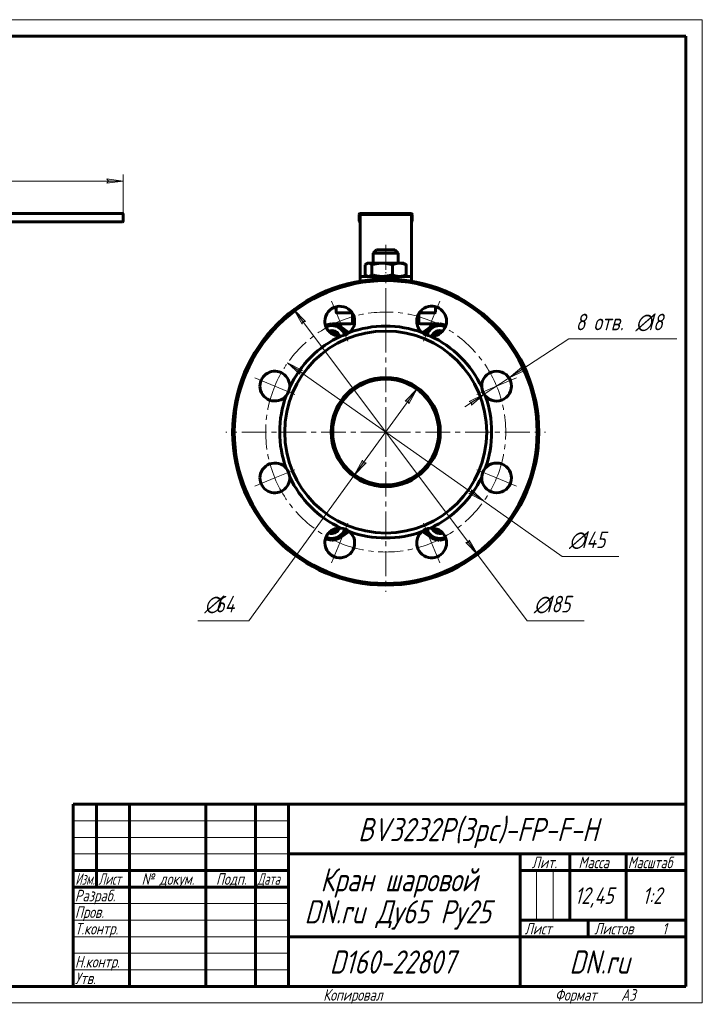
# Model space of a CAD drawing. Header units: millimetres. Extents: x 0 to 420, y 0 to 297.
# Tile 9 of 9: x 214 to 420, y 0 to 297. Entities that reach past the tile are written whole.
import ezdxf

# ---------------------------------------------------------------- set-up
doc = ezdxf.new("R2010")
doc.units = ezdxf.units.MM
for name, pattern in [('K5LT_AXLED', [12, 7.5, -1.5, 1.5, -1.5]), ('K5LT_BASIC', [0]), ('K5LT_THIN', [0])]:
    doc.linetypes.add(name, pattern=pattern)
doc.layers.add('Системный слой', color=7, linetype='Continuous')
doc.layers.add('Системный слой (1)', color=251, linetype='Continuous', true_color=0x6c6c6c)
doc.styles.add('KDIMTEXTSTYLE', font='GOST_AU.SHX', dxfattribs={"width": 0.96, "oblique": 15, "height": 5})
doc.styles.add('KTEXTSTYLE', font='GOST_AU.SHX', dxfattribs={"width": 0.96, "height": 5})
doc.dimstyles.new('KDIMSTYLE (0.50)', dxfattribs={"dimtxt": 5, "dimasz": 1, "dimexe": 2, "dimexo": 0, "dimgap": 1, "dimtad": 1, "dimlfac": 2, "dimtxsty": 'KDIMTEXTSTYLE', "dimsah": 1, "dimcen": 0, "dimdle": 1, "dimadec": 0, "dimazin": 0, "dimtfac": 0.667, "dimtmove": 0, "dimatfit": 3, "dimfxl": 1, "dimtvp": 1, "dimtolj": 1, "dimtzin": 0, "dimarcsym": 0})

# ---------------------------------------------------------------- blocks, each defined once
blk = doc.blocks.new('D0')
at = {"layer": 'Системный слой (1)'}
for points in [[(140.12, 247.58), (139.62, 248.24), (140.12, 248.9), (135.12, 248.24)], [(240.12, 247.58), (245.12, 248.24), (240.12, 248.9), (240.62, 248.24)]]:
    blk.add_hatch(color=7, dxfattribs=at).paths.add_polyline_path(points)
at = {"layer": 'Системный слой (1)', "color": 7, "linetype": 'K5LT_THIN', "lineweight": 18}
for p, q in [((135.12, 227.45), (135.12, 250.24)), ((245.12, 238.2), (245.12, 250.24)), ((135.12, 248.24), (140.12, 248.9)), ((140.12, 247.58), (135.12, 248.24)), ((140.12, 248.9), (139.62, 248.24)), ((139.62, 248.24), (140.12, 247.58)), ((240.62, 248.24), (240.12, 248.9)), ((240.12, 248.9), (245.12, 248.24)), ((245.12, 248.24), (240.12, 247.58)), ((240.12, 247.58), (240.62, 248.24))]:
    blk.add_line(p, q, dxfattribs=at)
blk.add_wipeout([(184.44, 249.24), (184.44, 256.62), (195.34, 256.62), (195.34, 249.24)]).dxf.layer = 'Системный слой (1)'
blk.add_line((245.12, 248.24), (135.12, 248.24), dxfattribs=at)
at = {"layer": 'Системный слой (1)', "color": 7, "insert": (184.44, 255.82), "char_height": 5, "attachment_point": 1, "style": 'KTEXTSTYLE'}
blk.add_mtext('\\H5.0;\\W1.000;\\Q15;\\Q15;\\W0.965;220', dxfattribs=at)
blk = doc.blocks.new('KDIMARROW_01')
at = {"layer": 'Системный слой'}
blk.add_hatch(color=0, dxfattribs=at).paths.add_polyline_path([(0, 0), (-5, 0.66), (-4.5, 0), (-5, -0.66)])
at = {"layer": 'Системный слой', "color": 0, "linetype": 'K5LT_THIN', "lineweight": 18}
for p, q in [((-4.5, 0), (-5, 0.66)), ((-5, 0.66), (0, 0)), ((0, 0), (-5, -0.66)), ((-5, -0.66), (-4.5, 0))]:
    blk.add_line(p, q, dxfattribs=at)
at = {"layer": 'Системный слой (1)', "color": 0, "linetype": 'K5LT_THIN', "lineweight": 18}
blk.add_line((135.12, 172.45), (134.62, 172.45), dxfattribs=at)
blk = doc.blocks.new('D5')
at = {"layer": 'Системный слой (1)'}
for points in [[(299.21, 191), (294.75, 193.35), (298.46, 189.93), (298.43, 190.75)], [(353.99, 151.55), (350.28, 154.97), (350.31, 154.14), (349.52, 153.89)]]:
    blk.add_hatch(color=7, dxfattribs=at).paths.add_polyline_path(points)
at = {"layer": 'Системный слой (1)', "color": 7, "linetype": 'K5LT_THIN', "lineweight": 18}
for p, q in [((294.75, 193.35), (299.21, 191)), ((298.46, 189.93), (294.75, 193.35)), ((294.75, 193.35), (353.99, 151.55)), ((299.21, 191), (298.43, 190.75)), ((298.43, 190.75), (298.46, 189.93)), ((350.31, 154.14), (350.28, 154.97)), ((350.28, 154.97), (353.99, 151.55)), ((349.52, 153.89), (350.31, 154.14)), ((353.99, 151.55), (349.52, 153.89)), ((353.99, 151.55), (377.72, 134.8))]:
    blk.add_line(p, q, dxfattribs=at)
blk.add_wipeout([(379.72, 135.8), (379.72, 143.18), (392.26, 143.18), (392.26, 135.8)]).dxf.layer = 'Системный слой (1)'
blk.add_line((377.72, 134.8), (394.78, 134.8), dxfattribs=at)
at = {"layer": 'Системный слой (1)', "color": 7, "char_height": 5, "attachment_point": 1, "style": 'KTEXTSTYLE'}
for s, insert in [('\\H5.0;\\W1.000;\\Q15;\\Q15;\\W0.965;∅', (379.72, 142.39)), ('\\H5.0;\\W1.000;\\Q15;\\Q15;\\W0.965;145', (383.02, 142.39))]:
    blk.add_mtext(s, dxfattribs=dict(at, insert=insert))
blk = doc.blocks.new('D6')
at = {"layer": 'Системный слой (1)'}
for points in [[(300.16, 205.86), (296.64, 209.46), (299.11, 205.07), (299.33, 205.86)], [(352.1, 135.43), (349.63, 139.83), (349.4, 139.04), (348.57, 139.04)]]:
    blk.add_hatch(color=7, dxfattribs=at).paths.add_polyline_path(points)
at = {"layer": 'Системный слой (1)', "color": 7, "linetype": 'K5LT_THIN', "lineweight": 18}
for p, q in [((296.64, 209.46), (300.16, 205.86)), ((299.11, 205.07), (296.64, 209.46)), ((296.64, 209.46), (352.1, 135.43)), ((299.33, 205.86), (299.11, 205.07)), ((300.16, 205.86), (299.33, 205.86)), ((349.4, 139.04), (349.63, 139.83)), ((349.63, 139.83), (352.1, 135.43)), ((352.1, 135.43), (348.57, 139.04)), ((348.57, 139.04), (349.4, 139.04)), ((352.1, 135.43), (367.12, 115.38))]:
    blk.add_line(p, q, dxfattribs=at)
blk.add_wipeout([(369.12, 116.38), (369.12, 123.76), (381.79, 123.76), (381.79, 116.38)]).dxf.layer = 'Системный слой (1)'
blk.add_line((367.12, 115.38), (384.32, 115.38), dxfattribs=at)
at = {"layer": 'Системный слой (1)', "color": 7, "char_height": 5, "attachment_point": 1, "style": 'KTEXTSTYLE'}
for s, insert in [('\\H5.0;\\W1.000;\\Q15;\\Q15;\\W0.965;∅', (369.12, 122.97)), ('\\H5.0;\\W1.000;\\Q15;\\Q15;\\W0.965;185', (372.43, 122.97))]:
    blk.add_mtext(s, dxfattribs=dict(at, insert=insert))
blk = doc.blocks.new('D7')
at = {"layer": 'Системный слой (1)'}
for points in [[(331.35, 180.97), (333.75, 185.41), (330.28, 181.75), (331.11, 181.76)], [(314.99, 159.49), (318.45, 163.15), (317.63, 163.13), (317.39, 163.92)]]:
    blk.add_hatch(color=7, dxfattribs=at).paths.add_polyline_path(points)
at = {"layer": 'Системный слой (1)', "color": 7, "linetype": 'K5LT_THIN', "lineweight": 18}
for p, q in [((333.75, 185.41), (314.99, 159.49)), ((330.28, 181.75), (333.75, 185.41)), ((333.75, 185.41), (331.35, 180.97)), ((331.11, 181.76), (330.28, 181.75)), ((331.35, 180.97), (331.11, 181.76)), ((314.99, 159.49), (317.39, 163.92)), ((317.39, 163.92), (317.63, 163.13)), ((318.45, 163.15), (314.99, 159.49)), ((317.63, 163.13), (318.45, 163.15)), ((314.99, 159.49), (283.07, 115.38))]:
    blk.add_line(p, q, dxfattribs=at)
blk.add_wipeout([(269.59, 116.38), (269.59, 123.76), (280.61, 123.76), (280.61, 116.38)]).dxf.layer = 'Системный слой (1)'
blk.add_line((283.07, 115.38), (267.59, 115.38), dxfattribs=at)
at = {"layer": 'Системный слой (1)', "color": 7, "char_height": 5, "attachment_point": 1, "style": 'KTEXTSTYLE'}
for s, insert in [('\\H5.0;\\W1.000;\\Q15;\\Q15;\\W0.965;∅', (269.59, 122.97)), ('\\H5.0;\\W1.000;\\Q15;\\Q15;\\W0.965;64', (272.9, 122.97))]:
    blk.add_mtext(s, dxfattribs=dict(at, insert=insert))
blk = doc.blocks.new('D8')
at = {"layer": 'Системный слой (1)'}
for points in [[(361.63, 188.78), (366.17, 190.96), (365.39, 191.24), (365.45, 192.07)], [(350.26, 180.58), (354.09, 183.86), (349.54, 181.68), (350.32, 181.4)]]:
    blk.add_hatch(color=7, dxfattribs=at).paths.add_polyline_path(points)
at = {"layer": 'Системный слой (1)', "color": 7, "linetype": 'K5LT_THIN', "lineweight": 18}
for p, q in [((361.63, 188.78), (379.72, 200.59)), ((361.63, 188.78), (367.49, 192.61)), ((365.45, 192.07), (361.63, 188.78)), ((361.63, 188.78), (366.17, 190.96)), ((365.39, 191.24), (365.45, 192.07)), ((366.17, 190.96), (365.39, 191.24)), ((354.09, 183.86), (361.63, 188.78)), ((354.09, 183.86), (348.23, 180.03)), ((354.09, 183.86), (349.54, 181.68)), ((349.54, 181.68), (350.32, 181.4)), ((350.26, 180.58), (354.09, 183.86)), ((350.32, 181.4), (350.26, 180.58))]:
    blk.add_line(p, q, dxfattribs=at)
blk.add_wipeout([(381.72, 201.59), (381.72, 208.98), (409.12, 208.98), (409.12, 201.59)]).dxf.layer = 'Системный слой (1)'
blk.add_line((379.72, 200.59), (412.26, 200.59), dxfattribs=at)
at = {"layer": 'Системный слой (1)', "color": 7, "char_height": 5, "attachment_point": 1, "style": 'KTEXTSTYLE'}
for s, insert in [('\\H5.0;\\W1.000;\\Q15;\\Q15;\\W0.965;8 отв. ', (381.72, 208.18)), ('\\H5.0;\\W1.000;\\Q15;\\Q15;\\W0.965;∅', (399.84, 208.18)), ('\\H5.0;\\W1.000;\\Q15;\\Q15;\\W0.965;18', (403.15, 208.18))]:
    blk.add_mtext(s, dxfattribs=dict(at, insert=insert))
blk = doc.blocks.new('U31')
at = {"layer": 'Системный слой (1)', "color": 150, "linetype": 'K5LT_BASIC', "lineweight": 60, "true_color": 0x0080ff}
for start, end in [(196.5575, 207.266), (212.734, 267.266), (272.734, 295.4771)]:
    blk.add_arc((340.62, 144.3), 4.5, start, end, dxfattribs=at)
blk = doc.blocks.new('U32')
at = {"layer": 'Системный слой (1)', "color": 150, "linetype": 'K5LT_BASIC', "lineweight": 60, "true_color": 0x0080ff}
for start, end in [(92.734, 115.4771), (32.734, 87.266), (16.5575, 27.266)]:
    blk.add_arc((308.12, 200.59), 4.5, start, end, dxfattribs=at)
blk = doc.blocks.new('U33')
at = {"layer": 'Системный слой (1)', "color": 150, "linetype": 'K5LT_BASIC', "lineweight": 60, "true_color": 0x0080ff}
for start, end in [(332.734, 343.4425), (244.5229, 267.266), (272.734, 327.266)]:
    blk.add_arc((308.12, 144.3), 4.5, start, end, dxfattribs=at)
blk = doc.blocks.new('U34')
at = {"layer": 'Системный слой (1)', "color": 150, "linetype": 'K5LT_BASIC', "lineweight": 60, "true_color": 0x0080ff}
for start, end in [(152.734, 163.4425), (92.734, 147.266), (64.5229, 87.266)]:
    blk.add_arc((340.62, 200.59), 4.5, start, end, dxfattribs=at)
blk = doc.blocks.new('U35')
at = {"layer": 'Системный слой (1)', "color": 150, "linetype": 'K5LT_BASIC', "lineweight": 60, "true_color": 0x0080ff}
for p, q in [((318.14, 219.94), (318.29, 219.81)), ((318.29, 219.81), (318.43, 219.71)), ((318.43, 219.71), (318.57, 219.62)), ((318.57, 219.62), (318.77, 219.53)), ((318.77, 219.53), (318.96, 219.47)), ((318.96, 219.47), (319.15, 219.45))]:
    blk.add_line(p, q, dxfattribs=at)
blk = doc.blocks.new('U36')
at = {"layer": 'Системный слой (1)', "color": 150, "linetype": 'K5LT_BASIC', "lineweight": 60, "true_color": 0x0080ff}
for p, q in [((318.29, 223.08), (318.14, 222.96)), ((318.43, 223.19), (318.29, 223.08)), ((318.57, 223.28), (318.43, 223.19)), ((318.77, 223.37), (318.57, 223.28)), ((318.96, 223.43), (318.77, 223.37)), ((319.15, 223.45), (318.96, 223.43))]:
    blk.add_line(p, q, dxfattribs=at)
blk = doc.blocks.new('U37')
at = {"layer": 'Системный слой (1)', "color": 30, "linetype": 'K5LT_AXLED', "lineweight": 18, "true_color": 0xff8000}
for q in [(324.37, 220.7), (276.12, 172.45), (372.62, 172.45), (324.37, 124.2)]:
    blk.add_line((324.37, 172.45), q, dxfattribs=at)
blk = doc.blocks.new('U38')
at = {"layer": 'Системный слой (1)', "color": 30, "linetype": 'K5LT_AXLED', "lineweight": 18, "true_color": 0xff8000}
for p, q in [((310.5, 205.94), (308.01, 211.94)), ((338.24, 205.94), (340.73, 211.94)), ((312.98, 199.93), (310.5, 205.94)), ((335.75, 199.93), (338.24, 205.94)), ((290.88, 186.32), (284.87, 188.81)), ((357.86, 186.32), (363.86, 188.81)), ((296.88, 183.83), (290.88, 186.32)), ((351.85, 183.83), (357.86, 186.32)), ((296.88, 161.06), (290.88, 158.58)), ((351.85, 161.06), (357.86, 158.58)), ((290.88, 158.58), (284.87, 156.09)), ((357.86, 158.58), (363.86, 156.09)), ((312.98, 144.96), (310.5, 138.96)), ((335.75, 144.96), (338.24, 138.96)), ((310.5, 138.96), (308.01, 132.95)), ((338.24, 138.96), (340.73, 132.95))]:
    blk.add_line(p, q, dxfattribs=at)
for start, end in [(67.5, 112.5), (112.5, 157.5), (22.5, 67.5), (157.5, 202.5), (337.5, 22.5), (202.5, 247.5), (292.5, 337.5), (247.5, 292.5)]:
    blk.add_arc((324.37, 172.45), 36.25, start, end, dxfattribs=at)
blk = doc.blocks.new('U39')
at = {"color": 7, "linetype": 'K5LT_THIN', "lineweight": 18}
for p, q in [((0, 297), (420, 297)), ((420, 297), (420, 0)), ((230, 55), (295, 55)), ((230, 50), (295, 50)), ((230, 45), (295, 45)), ((369.96, 25), (369.96, 40)), ((374.98, 25), (374.98, 40)), ((230, 30), (295, 30)), ((230, 25), (295, 25)), ((230, 20), (295, 20)), ((230, 15), (295, 15)), ((230, 10), (295, 10)), ((420, 0), (0, 0))]:
    blk.add_line(p, q, dxfattribs=at)
at = {"color": 150, "linetype": 'K5LT_BASIC', "lineweight": 60, "true_color": 0x0080ff}
for p, q in [((20, 292), (415, 292)), ((415, 292), (415, 5)), ((230, 60), (415, 60)), ((230, 5), (230, 60)), ((237, 35), (237, 60)), ((247, 5), (247, 60)), ((270, 5), (270, 60)), ((285, 5), (285, 60)), ((295, 5), (295, 60)), ((295, 45), (415, 45)), ((365, 5), (365, 45)), ((380, 25), (380, 45)), ((397, 25), (397, 45)), ((230, 40), (295, 40)), ((365, 40), (380, 40)), ((380, 40), (415, 40)), ((230, 35), (295, 35)), ((365, 25), (415, 25)), ((385.57, 20), (385.57, 25)), ((295, 20), (365, 20)), ((365, 20), (415, 20)), ((415, 5), (20, 5))]:
    blk.add_line(p, q, dxfattribs=at)
at = {"color": 7, "attachment_point": 1, "style": 'KTEXTSTYLE'}
for s, insert, char_height in [('\\H5.0;\\W1.000;\\Q15;\\Q15;\\W0.965;\\H7.00;BV3232P(3pc)-FP-F-H', (316.04, 55.86), 7), ('\\H5.0;\\W1.000;\\Q15;\\Q15;\\W0.965;\\H3.50;Лит.', (368.47, 44.18), 3.5), ('\\H5.0;\\W1.000;\\Q15;\\Q15;\\W0.965;\\H3.50;Масса', (382.58, 44.18), 3.5), ('\\H5.0;\\W1.000;\\Q15;\\Q15;\\W0.930;\\H3.50;Масштаб', (397.52, 44.18), 3.5), ('\\H5.0;\\W1.000;\\Q15;\\Q15;\\W0.784;\\H3.50;Изм.', (230.62, 39.18), 3.5), ('\\H5.0;\\W1.000;\\Q15;\\Q15;\\W0.799;\\H3.50;Лист', (237.61, 39.18), 3.5), ('\\H5.0;\\W1.000;\\Q15;\\Q15;\\W0.965;\\H3.50;№ докум.', (250.63, 39.18), 3.5), ('\\H5.0;\\W1.000;\\Q15;\\Q15;\\W0.965;\\H3.50;Подп.', (273.1, 39.18), 3.5), ('\\H5.0;\\W1.000;\\Q15;\\Q15;\\W0.799;\\H3.50;Дата', (285.61, 39.18), 3.5), ('\\H5.0;\\W1.000;\\Q15;\\Q15;\\W0.965;\\H7.00;Кран шаровой', (304.65, 40.69), 7), ('\\H5.0;\\W1.000;\\Q15;\\Q15;\\W0.965;\\H3.50;Разраб.', (230.5, 34.18), 3.5), ('\\H5.0;\\W1.000;\\Q15;\\Q15;\\W0.965;12,45', (381.5, 34.9), 5), ('\\H5.0;\\W1.000;\\Q15;\\Q15;\\W0.965;{\\c16711680;1:2}', (401.92, 34.9), 5), ('\\H5.0;\\W1.000;\\Q15;\\Q15;\\W0.965;\\H7.00;DN.ru Ду65 Ру25', (299.83, 31.02), 7), ('\\H5.0;\\W1.000;\\Q15;\\Q15;\\W0.965;\\H3.50;Пров.', (230.5, 29.18), 3.5), ('\\H5.0;\\W1.000;\\Q15;\\Q15;\\W0.965;\\H3.50;Т.контр.', (230.5, 24.18), 3.5), ('\\H5.0;\\W1.000;\\Q15;\\Q15;\\W0.965;\\H3.50;Лист', (366.32, 24.18), 3.5), ('\\H5.0;\\W1.000;\\Q15;\\Q15;\\W0.965;\\H3.50;Листов', (387.36, 24.18), 3.5), ('\\H5.0;\\W1.000;\\Q15;\\Q15;\\W0.965;\\H3.50;1', (407.91, 24.18), 3.5), ('\\H5.0;\\W1.000;\\Q15;\\Q15;\\W0.965;\\H7.00;D160-22807', (307.43, 15.86), 7), ('\\H5.0;\\W1.000;\\Q15;\\Q15;\\W0.965;\\H7.00;DN.ru', (379.84, 15.86), 7), ('\\H5.0;\\W1.000;\\Q15;\\Q15;\\W0.965;\\H3.50;Н.контр.', (230.5, 14.18), 3.5), ('\\H5.0;\\W1.000;\\Q15;\\Q15;\\W0.965;\\H3.50;Утв.', (230.5, 9.18), 3.5), ('\\H5.0;\\W1.000;\\Q15;\\Q15;\\W0.965;\\H3.50;Копировал', (305.5, 4.18), 3.5), ('\\H5.0;\\W1.000;\\Q15;\\Q15;\\W0.965;\\H3.50;Формат', (375.5, 4.18), 3.5), ('\\H5.0;\\W1.000;\\Q15;\\Q15;\\W0.965;\\H3.50;A3', (395.5, 4.18), 3.5)]:
    blk.add_mtext(s, dxfattribs=dict(at, insert=insert, char_height=char_height))

msp = doc.modelspace()

# ---------------------------------------------------------------- linework, layer by layer
at = {"layer": 'Системный слой (1)', "color": 150, "linetype": 'K5LT_BASIC', "lineweight": 60, "true_color": 0x0080ff}
for p, q in [((240.1172, 238.4482), (164.8672, 238.4482)), ((240.1172, 238.4482), (244.8672, 238.4482)), ((245.1172, 236.1982), (245.1172, 238.1982)), ((316.3675, 238.1982), (316.3675, 236.1982)), ((316.6175, 238.4482), (332.1175, 238.4482)), ((316.6175, 238.1982), (332.1175, 238.1982)), ((316.6175, 236.1982), (316.6175, 238.1982)), ((332.1175, 238.1982), (332.1175, 236.1982)), ((332.3675, 238.1982), (332.3675, 236.1982)), ((164.8672, 235.9482), (240.1172, 235.9482)), ((244.8672, 235.9482), (240.1172, 235.9482)), ((316.6175, 236.1982), (316.6175, 220.4482)), ((332.1175, 236.1982), (332.1175, 220.4482)), ((320.6175, 226.4482), (321.6175, 227.4482)), ((320.6175, 223.4482), (320.6175, 226.4482)), ((320.6175, 226.4482), (328.1175, 226.4482)), ((321.6175, 227.4482), (327.1175, 227.4482)), ((328.1175, 226.4482), (327.1175, 227.4482)), ((328.1175, 223.4482), (328.1175, 226.4482)), ((318.8675, 223.4482), (318.5683, 223.2755)), ((318.8675, 223.4482), (319.1512, 223.4482)), ((319.1512, 223.4482), (323.2695, 223.4482)), ((323.2695, 223.4482), (328.4857, 223.4482)), ((328.4857, 223.4482), (329.8675, 223.4482)), ((329.8675, 223.4482), (330.1666, 223.2755)), ((316.6175, 219.4482), (316.6175, 220.4482)), ((318.1445, 222.957), (318.1445, 219.9395)), ((320.158, 222.957), (320.158, 219.9395)), ((326.381, 222.957), (326.381, 219.9395)), ((330.5905, 222.957), (330.5905, 219.9395)), ((332.1175, 220.4482), (332.1175, 219.4482)), ((316.6175, 219.4482), (316.6175, 218.0443)), ((316.6175, 219.4482), (320.6175, 219.4482)), ((318.8675, 219.4482), (318.5683, 219.621)), ((320.6175, 219.4482), (321.3675, 219.4482)), ((320.6175, 219.4482), (320.6175, 218.546)), ((321.3675, 218.6008), (321.3675, 219.4482)), ((321.3675, 219.4482), (327.3675, 219.4482)), ((327.3675, 219.4482), (327.3675, 218.6008)), ((327.3675, 219.4482), (328.1175, 219.4482)), ((328.1175, 219.4482), (332.1175, 219.4482)), ((328.1175, 219.4482), (328.1175, 218.546)), ((329.8675, 219.4482), (330.1667, 219.621)), ((332.1175, 219.4482), (332.1175, 218.0443)), ((309.3675, 210.2953), (309.3675, 208.6982)), ((309.6175, 208.4482), (314.2306, 208.4482)), ((314.3675, 205.5941), (314.3675, 208.2313)), ((334.5044, 208.4482), (339.1175, 208.4482)), ((339.3675, 208.6982), (339.3675, 210.2953)), ((334.3675, 205.5941), (334.3675, 207.9482)), ((306.3483, 204.1914), (308.1175, 205.2129)), ((308.1175, 205.2129), (310.1175, 204.0582)), ((313.9752, 205.0941), (308.3232, 205.0941)), ((310.1175, 204.0582), (312.1175, 202.9035)), ((313.3415, 202.4533), (310.6763, 204.2957)), ((312.1175, 202.9035), (312.1175, 201.7415)), ((340.4117, 205.0941), (334.7598, 205.0941)), ((338.0586, 204.2957), (335.3935, 202.4533)), ((336.6175, 202.9035), (338.6175, 204.0582)), ((336.6175, 201.7415), (336.6175, 202.9035)), ((338.6175, 204.0582), (340.6175, 205.2129)), ((340.6175, 205.2129), (342.3866, 204.1914)), ((312.1175, 143.155), (312.1175, 141.993)), ((336.6175, 141.993), (336.6175, 143.155)), ((308.1175, 139.6836), (306.3483, 140.705)), ((310.1175, 140.8383), (308.1175, 139.6836)), ((312.1175, 141.993), (310.1175, 140.8383)), ((310.6763, 140.6008), (313.3415, 142.4431)), ((335.3935, 142.4431), (338.0586, 140.6008)), ((338.6175, 140.8383), (336.6175, 141.993)), ((340.6175, 139.6836), (338.6175, 140.8383)), ((342.3866, 140.705), (340.6175, 139.6836))]:
    msp.add_line(p, q, dxfattribs=at)
for centre, radius, start, end in [((244.8672, 238.1982), 0.25, 0, 90), ((316.6175, 238.1982), 0.25, 90, 180), ((332.1175, 238.1982), 0.25, 0, 90), ((244.8672, 236.1982), 0.25, 270, 0), ((316.6175, 236.1982), 0.25, 180, 270), ((332.1175, 236.1982), 0.25, 270, 0), ((310.4952, 205.9389), 4.5, 310.482765, 180), ((309.6175, 208.6982), 0.25, 180, 270), ((309.6175, 208.6982), 0.25, 180, 270), ((338.2397, 205.9389), 4.5, 265.482765, 180), ((334.8675, 207.9482), 0.5, 90, 180), ((339.1175, 208.6982), 0.25, 270, 0), ((339.1175, 208.6982), 0.25, 270, 0), ((310.4952, 205.9389), 4.5, 180, 274.517235), ((313.8675, 205.5941), 0.5, 270, 0), ((338.2397, 205.9389), 4.5, 180, 229.517235), ((334.8675, 205.5941), 0.5, 180, 270), ((308.1175, 200.5941), 4, 60, 116.194584), ((308.1175, 200.5941), 2.5, 19.752047, 112.282599), ((308.1175, 200.5941), 4, 15.84015, 60), ((310.4952, 205.9389), 4.5, 274.517235, 310.482765), ((324.3675, 172.4482), 32, 69.988295, 110.011705), ((338.2397, 205.9389), 4.5, 229.517235, 265.482765), ((340.6175, 200.5941), 4, 120, 164.15907), ((340.6175, 200.5941), 2.5, 67.717401, 160.247953), ((340.6175, 200.5941), 4, 63.805416, 120), ((324.3675, 172.4482), 32, 114.988295, 155.011705), ((324.3675, 172.4482), 32, 24.988295, 65.011705), ((290.8768, 186.3205), 4.5, 355.482765, 180), ((357.8581, 186.3205), 4.5, 220.482765, 180), ((290.8768, 186.3205), 4.5, 180, 319.517235), ((290.8768, 186.3205), 4.5, 319.517235, 355.482765), ((357.8581, 186.3205), 4.5, 180, 184.517235), ((357.8581, 186.3205), 4.5, 184.517235, 220.482765), ((324.3675, 172.4482), 32, 159.988295, 180), ((324.3675, 172.4482), 32, 339.988295, 20.011705), ((324.3675, 172.4482), 32, 180, 200.011705), ((290.8768, 158.576), 4.5, 40.482765, 180), ((290.8768, 158.576), 4.5, 4.517235, 40.482765), ((357.8581, 158.576), 4.5, 180, 139.517235), ((357.8581, 158.576), 4.5, 139.517235, 175.482765), ((290.8768, 158.576), 4.5, 180, 4.517235), ((324.3675, 172.4482), 32, 204.988295, 245.011705), ((324.3675, 172.4482), 32, 294.988295, 335.011705), ((357.8581, 158.576), 4.5, 175.482765, 180), ((310.4952, 138.9576), 4.5, 85.482765, 180), ((308.1175, 144.3024), 2.5, 247.717401, 340.247953), ((308.1175, 144.3024), 4, 300, 344.15907), ((310.4952, 138.9576), 4.5, 49.517235, 85.482765), ((338.2397, 138.9576), 4.5, 180, 94.517235), ((338.2397, 138.9576), 4.5, 94.517235, 130.482765), ((340.6175, 144.3024), 4, 195.84015, 240), ((340.6175, 144.3024), 2.5, 199.752047, 292.282599), ((310.4952, 138.9576), 4.5, 180, 49.517235), ((308.1175, 144.3024), 4, 243.805416, 300), ((324.3675, 172.4482), 32, 249.988295, 290.011705), ((338.2397, 138.9576), 4.5, 130.482765, 180), ((340.6175, 144.3024), 4, 240, 296.194584)]:
    msp.add_arc(centre, radius, start, end, dxfattribs=at)

# ---------------------------------------------------------------- next in the draw order: dimensions: what is measured, and where the dimension line sits
at = {"layer": 'Системный слой (1)', "color": 7}
dim = msp.add_linear_dim(base=(245.1172, 248.2368), p1=(135.1172, 227.4482), p2=(245.1172, 238.1982), dimstyle='KDIMSTYLE (0.50)', override={"dimexo": 0, "dimpost": '\\H5.0;\\W0.965;\\Q15;<>', "dimblk1": 'KDIMARROW_01', "dimblk2": 'KDIMARROW_01', "dimse1": 0, "dimse2": 0, "dimclrt": 7, "dimtol": 1, "dimtp": 0, "dimtm": 0, "dimtdec": 5, "dimtolj": 1}, dxfattribs=at)
dim.commit()
dim.dimension.update_dxf_attribs({"geometry": 'D0', "text_midpoint": (190.1172, 248.2368), "dimtype": 160})
dim = msp.add_diameter_dim_2p(p1=(265.1321, 214.2504), p2=(383.6028, 130.6461), dimstyle='KDIMSTYLE (0.50)', override={"dimtih": 1, "dimtoh": 1, "dimpost": '\\H5.0;\\W0.965;\\Q15;<>', "dimblk1": 'KDIMARROW_01', "dimblk2": 'KDIMARROW_01', "dimclrt": 7, "dimtol": 1, "dimtp": 0, "dimtm": 0, "dimtdec": 5, "dimtmove": 1, "dimatfit": 2, "dimtolj": 1}, dxfattribs=at)
dim.commit()
dim.dimension.update_dxf_attribs({"geometry": 'D5', "text_midpoint": (379.7163, 134.8001), "dimtype": 163})

# ---------------------------------------------------------------- next in the draw order: dimensions: what is measured, and where the dimension line sits
dim = msp.add_diameter_dim_2p(p1=(268.9041, 246.4757), p2=(379.8309, 98.4208), dimstyle='KDIMSTYLE (0.50)', override={"dimtih": 1, "dimtoh": 1, "dimpost": '\\H5.0;\\W0.965;\\Q15;<>', "dimblk1": 'KDIMARROW_01', "dimblk2": 'KDIMARROW_01', "dimclrt": 7, "dimtol": 1, "dimtp": 0, "dimtm": 0, "dimtdec": 5, "dimtmove": 1, "dimatfit": 2, "dimtolj": 1}, dxfattribs=at)
dim.commit()
dim.dimension.update_dxf_attribs({"geometry": 'D6', "text_midpoint": (369.1249, 115.3795), "dimtype": 163})

# ---------------------------------------------------------------- next in the draw order: linework, layer by layer
at = {"layer": 'Системный слой (1)', "color": 30, "linetype": 'K5LT_AXLED', "lineweight": 18, "true_color": 0xff8000}
for p, q in [((324.3675, 221.4482), (324.3675, 229.4482)), ((324.3675, 203.5941), (324.3675, 213.9482))]:
    msp.add_line(p, q, dxfattribs=at)
at = {"layer": 'Системный слой (1)', "color": 150, "linetype": 'K5LT_BASIC', "lineweight": 60, "true_color": 0x0080ff}
for centre, start, end in [((308.1175, 200.5941), 26.191411, 105.843235), ((340.6175, 200.5941), 74.156765, 153.808589)]:
    msp.add_arc(centre, 2, start, end, dxfattribs=at)
for points, weights in [([(320.158, 222.957), (319.6184, 223.4482), (319.1512, 223.4482)], [1, 1.0379548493, 1]), ([(323.2695, 223.4482), (321.8254, 223.4482), (320.158, 222.957)], [1, 1.0379548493, 1]), ([(326.381, 222.957), (324.7135, 223.4482), (323.2695, 223.4482)], [1, 1.0379548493, 1]), ([(328.4857, 223.4482), (327.5089, 223.4482), (326.381, 222.957)], [1, 1.0379548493, 1]), ([(330.5905, 222.957), (329.4625, 223.4482), (328.4857, 223.4482)], [1, 1.0379548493, 1]), ([(330.1666, 223.2755), (330.3689, 223.1587), (330.5905, 222.957)], [1.01824301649, 1.01524417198, 1]), ([(319.1512, 219.4482), (319.6184, 219.4482), (320.158, 219.9395)], [1, 1.0379548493, 1]), ([(320.158, 219.9395), (321.8254, 219.4482), (323.2695, 219.4482)], [1, 1.0379548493, 1]), ([(323.2695, 219.4482), (324.7135, 219.4482), (326.381, 219.9395)], [1, 1.0379548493, 1]), ([(326.381, 219.9395), (327.5089, 219.4482), (328.4857, 219.4482)], [1, 1.0379548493, 1]), ([(328.4857, 219.4482), (329.4625, 219.4482), (330.5905, 219.9395)], [1, 1.0379548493, 1]), ([(330.5905, 219.9395), (330.3689, 219.7378), (330.1667, 219.621)], [1, 1.01524388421, 1.01824290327])]:
    msp.add_rational_spline(points, weights, degree=2, dxfattribs=at)

# ---------------------------------------------------------------- next in the draw order: block references
at = {"layer": 'Системный слой (1)'}
for name in ['U36', 'U35', 'U32', 'U34']:
    msp.add_blockref(name, (0, 0), dxfattribs=at)

# ---------------------------------------------------------------- next in the draw order: dimensions: what is measured, and where the dimension line sits
at = {"layer": 'Системный слой (1)', "color": 7}
for p1, p2, override, picture, middle in [((350.3225, 181.3997), (365.3937, 191.2413), {"dimtih": 1, "dimtoh": 1, "dimpost": '\\H5.0;\\W0.965;\\Q15;\\Q15;8 отв. \\H5.0;\\W0.965;\\Q15;<>', "dimblk1": 'KDIMARROW_01', "dimblk2": 'KDIMARROW_01', "dimclrt": 7, "dimtol": 1, "dimtp": 0, "dimtm": 0, "dimtdec": 5, "dimtmove": 1, "dimatfit": 2, "dimtolj": 1}, 'D8', (381.7163, 200.5941)), ((343.1285, 198.3717), (305.6065, 146.5248), {"dimtih": 1, "dimtoh": 1, "dimpost": '\\H5.0;\\W0.965;\\Q15;<>', "dimblk1": 'KDIMARROW_01', "dimblk2": 'KDIMARROW_01', "dimclrt": 7, "dimtol": 1, "dimtp": 0, "dimtm": 0, "dimtdec": 5, "dimtmove": 1, "dimatfit": 2, "dimtolj": 1}, 'D7', (281.0664, 115.3795))]:
    dim = msp.add_diameter_dim_2p(p1=p1, p2=p2, dimstyle='KDIMSTYLE (0.50)', override=override, dxfattribs=at)
    dim.commit()
    dim.dimension.update_dxf_attribs({"geometry": picture, "text_midpoint": middle, "dimtype": 163})

# ---------------------------------------------------------------- next in the draw order: linework, layer by layer
at = {"layer": 'Системный слой (1)', "color": 150, "linetype": 'K5LT_BASIC', "lineweight": 60, "true_color": 0x0080ff}
for radius in [46.25, 45.75, 30.5, 16.5, 16]:
    msp.add_circle((324.3675, 172.4482), radius, dxfattribs=at)
for centre, start, end in [((308.1175, 144.3024), 254.156765, 333.808589), ((340.6175, 144.3024), 206.191411, 285.843235)]:
    msp.add_arc(centre, 2, start, end, dxfattribs=at)

# ---------------------------------------------------------------- next in the draw order: block references
msp.add_blockref('U39', (0, 0))
at = {"layer": 'Системный слой (1)'}
for name in ['U37', 'U38', 'U33', 'U31']:
    msp.add_blockref(name, (0, 0), dxfattribs=at)

doc.saveas('drawing.dxf')
